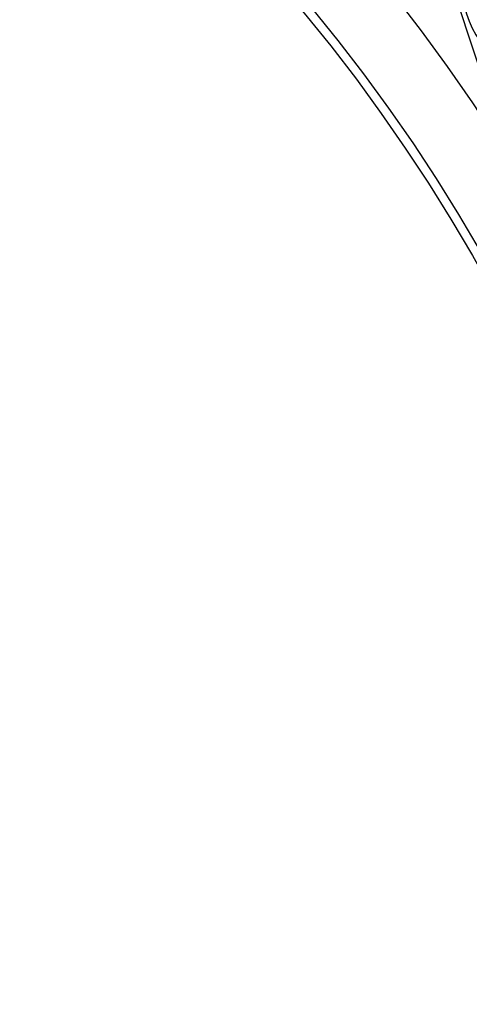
# Model space of a CAD drawing. Header units: inches. Extents: x 170 to 284, y 215 to 248.
# Tile 156 of 256: x 186.5348 to 186.5883, y 224.6601 to 224.7773. Entities that reach past the tile are written whole.
import ezdxf

# ---------------------------------------------------------------- set-up
doc = ezdxf.new("R2010")
doc.units = ezdxf.units.IN
doc.header["$LTSCALE"] = 0.25
doc.header["$MEASUREMENT"] = 0
doc.layers.add('ANNOTATIONS', color=1, linetype='Continuous')
doc.layers.add('RH BENCH MOUNT', color=7, linetype='Continuous')
doc.styles.add('ARIAL', font='arial.ttf', dxfattribs={"height": 0.09375})
doc.dimstyles.new('STANDARD$0', dxfattribs={"dimtxt": 0.09375, "dimasz": 0.09375, "dimexe": 0.03125, "dimexo": 0.046875, "dimgap": 0.09, "dimtad": 0, "dimtih": 1, "dimtoh": 1, "dimdec": 4, "dimzin": 0, "dimdsep": 46, "dimtxsty": 'ARIAL', "dimcen": 0.09, "dimadec": 0, "dimazin": 0, "dimtfac": 1, "dimtdec": 4, "dimtofl": 0, "dimtmove": 0, "dimatfit": 1, "dimfxl": 1, "dimtolj": 1, "dimtzin": 0, "dimarcsym": 0})
pattern_1 = [(45, (176.0482515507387, 218.320867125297), (-0.03026527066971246, 0.03026527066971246), [])]

# ---------------------------------------------------------------- blocks, each defined once
blk = doc.blocks.new('*D120')
at = {"layer": 'ANNOTATIONS', "color": 0, "lineweight": -2, "transparency": 16777216}
for p, q in [((185.9197219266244, 225.4792255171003), (185.9197219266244, 226.2131025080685)), ((187.1533699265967, 224.4696948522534), (187.1533699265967, 226.2131025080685)), ((186.0134719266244, 226.1818525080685), (186.226271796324, 226.1818525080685)), ((187.0596199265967, 226.1818525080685), (186.846820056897, 226.1818525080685))]:
    blk.add_line(p, q, dxfattribs=at)
at = {"layer": 'ANNOTATIONS', "color": 0, "transparency": 16777216}
for points in [[(186.0134719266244, 226.1974775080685), (186.0134719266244, 226.1662275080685), (185.9197219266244, 226.1818525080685)], [(187.0596199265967, 226.1974775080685), (187.0596199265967, 226.1662275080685), (187.1533699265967, 226.1818525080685)]]:
    blk.add_solid(points, dxfattribs=at)
at = {"layer": 'defpoints', "color": 0, "transparency": 16777216}
for p in [(187.1533699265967, 226.1818525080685), (185.9197219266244, 225.4323505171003), (187.1533699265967, 224.4228198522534)]:
    blk.add_point(p, dxfattribs=at)
at = {"layer": 'ANNOTATIONS', "color": 0, "transparency": 16777216, "insert": (186.5365459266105, 226.1818525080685), "char_height": 0.09375, "attachment_point": 5, "style": 'ARIAL'}
blk.add_mtext('\\A1;DIM "A"', dxfattribs=at)

msp = doc.modelspace()

# ---------------------------------------------------------------- hatches: boundary and pattern name
at = {"layer": 'RH BENCH MOUNT'}
h = msp.add_hatch(dxfattribs=at)
h.set_pattern_fill('ANSI31', color=256, scale=0.34241245, style=0)
h.set_pattern_definition(pattern_1)
edge = h.paths.add_edge_path(flags=0)
edge.add_line((186.4076545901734, 225.0520000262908), (186.0652421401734, 225.0520000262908))
edge.add_line((186.0652421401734, 225.0520000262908), (186.0652421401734, 225.0562801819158))
edge.add_line((186.0652421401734, 225.0562801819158), (186.4076545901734, 225.0562801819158))
edge.add_arc((186.4076545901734, 224.6453852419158), 0.4108949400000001, 269.9999999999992, 450, ccw=False)
edge.add_line((186.4076545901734, 224.2344903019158), (186.3348919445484, 224.2344903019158))
edge.add_line((186.3348919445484, 224.2344903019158), (186.3348919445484, 224.2387704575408))
edge.add_line((186.3348919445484, 224.2387704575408), (186.4076545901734, 224.2387704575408))
edge.add_arc((186.4076545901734, 224.6453852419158), 0.406614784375, 270, 450.0000000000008)
h = msp.add_hatch(dxfattribs=at)
h.set_pattern_fill('ANSI32', color=256, scale=0.34241245, angle=2.8e-322, style=0)
h.set_pattern_definition([(45, (176.0482515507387, 218.320867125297), (-0.09079581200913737, 0.09079581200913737), []), (45, (176.1087820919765, 218.320867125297), (-0.09079581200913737, 0.09079581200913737), [])])
edge = h.paths.add_edge_path(flags=0)
edge.add_arc((186.4076545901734, 224.6453852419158), 0.2182879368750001, 180, 540, ccw=False)
edge = h.paths.add_edge_path(flags=0)
edge.add_arc((186.4076545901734, 224.6453852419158), 0.2097276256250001, 180, 540, ccw=False)
h = msp.add_hatch(dxfattribs=at)
h.set_pattern_fill('ANSI31', color=256, scale=0.34241245, angle=2.8e-322, style=0)
h.set_pattern_definition(pattern_1)
edge = h.paths.add_edge_path(flags=0)
edge.add_arc((186.5959595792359, 224.8095885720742), 0.001712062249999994, 288.1322229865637, 310.3426432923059)
edge.add_line((186.5970678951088, 224.8082836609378), (186.5986306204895, 224.8064437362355))
edge.add_arc((186.5959595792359, 224.8095885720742), 0.004126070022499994, 288.1322229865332, 310.3426432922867, ccw=False)
edge.add_arc((186.5931889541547, 224.8180491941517), 0.01302879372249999, 239.6083903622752, 288.1322229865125, ccw=False)
edge.add_arc((186.5962436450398, 224.8223643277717), 0.01830194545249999, 198.1322229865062, 238.19359599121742, ccw=False)
edge.add_arc((186.5900283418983, 224.820328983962), 0.01176186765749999, 130.2730806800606, 198.1322229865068, ccw=False)
edge.add_arc((186.5932209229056, 224.8179515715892), 0.01566536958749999, 433.3892910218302, 493.5630227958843, ccw=False)
edge.add_arc((186.5907677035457, 224.8086089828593), 0.02532140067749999, 410.98647118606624, 434.1131563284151, ccw=False)
edge.add_arc((186.5965303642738, 224.8171977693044), 0.01504902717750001, 370.2879413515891, 407.4468726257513, ccw=False)
edge.add_arc((186.5843024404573, 224.8145986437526), 0.02754708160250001, 291.4407261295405, 371.0647967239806, ccw=False)
edge.add_arc((186.5986255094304, 224.7813129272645), 0.008748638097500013, 479.0908419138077, 626.0736552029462)
edge.add_arc((186.5991570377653, 224.7158754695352), 0.05672062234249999, 377.70285871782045, 451.14212272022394, ccw=False)
edge.add_arc((186.4490609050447, 224.6654619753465), 0.2150521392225, 361.5582505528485, 378.3382766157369, ccw=False)
edge.add_arc((186.635186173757, 224.6715385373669), 0.02884824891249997, 303.2910664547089, 359.5459797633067, ccw=False)
edge.add_arc((186.6686272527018, 224.6250930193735), 0.0284373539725, 488.2528168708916, 541.8512905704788)
edge.add_arc((186.6551243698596, 224.6250669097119), 0.01494630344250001, 183.423663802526, 238.6794151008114)
edge.add_arc((186.6578136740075, 224.6278572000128), 0.0187470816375, 236.0900975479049, 269.5718389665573)
edge.add_arc((186.6572010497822, 224.6225762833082), 0.0134739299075, 272.0097804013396, 310.4058687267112)
edge.add_arc((186.6618261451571, 224.6167046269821), 0.006011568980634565, 313.1147555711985, 333.8497966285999)
edge.add_arc((186.6502603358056, 224.6205556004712), 0.01816498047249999, 339.0314830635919, 378.1322229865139)
edge.add_arc((186.65712645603, 224.6228040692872), 0.01094007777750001, 378.1322229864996, 468.1322229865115)
edge.add_arc((186.6543025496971, 224.6314273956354), 0.001866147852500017, 468.1322229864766, 483.774469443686)
edge.add_line((186.6532651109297, 224.6329785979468), (186.6519231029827, 224.634985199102))
edge.add_arc((186.6543025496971, 224.6314273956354), 0.004280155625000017, 468.13222298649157, 483.7744694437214, ccw=False)
edge.add_arc((186.65712645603, 224.6228040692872), 0.01335408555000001, 378.1322229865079, 468.13222298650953, ccw=False)
edge.add_arc((186.6502603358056, 224.6205556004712), 0.020578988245, 338.7435812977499, 378.13222298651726, ccw=False)
edge.add_arc((186.6618261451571, 224.6167046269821), 0.008425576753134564, 312.7098901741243, 334.631933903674, ccw=False)
edge.add_arc((186.6572010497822, 224.6225762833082), 0.01588793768, 271.82252524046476, 310.60280367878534, ccw=False)
edge.add_arc((186.6578136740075, 224.6278572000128), 0.02116108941, 236.2367537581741, 269.7093947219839, ccw=False)
edge.add_arc((186.6551243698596, 224.6250669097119), 0.01736031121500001, 183.3124711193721, 238.498076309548, ccw=False)
edge.add_arc((186.6686272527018, 224.6250930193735), 0.030851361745, 128.0503802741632, 181.9117605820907, ccw=False)
edge.add_arc((186.635186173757, 224.6715385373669), 0.02643424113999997, 303.0739325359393, 359.4558360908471)
edge.add_arc((186.4490609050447, 224.6654619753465), 0.21263813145, 361.5698914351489, 378.3419125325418)
edge.add_arc((186.5991570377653, 224.7158754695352), 0.05430661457, 377.6888496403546, 451.2467578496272)
edge.add_arc((186.5986255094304, 224.7813129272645), 0.01116264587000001, 118.193261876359, 266.66131017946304, ccw=False)
edge.add_arc((186.5843024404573, 224.8145986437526), 0.02513307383, 291.1036231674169, 371.1028807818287)
edge.add_arc((186.5965303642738, 224.8171977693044), 0.01263501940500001, 370.2152702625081, 407.1149197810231)
edge.add_arc((186.5907677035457, 224.8086089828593), 0.022907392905, 411.1765293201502, 434.1519381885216)
edge.add_arc((186.5932209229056, 224.8179515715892), 0.01325136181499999, 433.3244634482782, 493.8674727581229)
edge.add_arc((186.5900283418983, 224.820328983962), 0.009347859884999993, 489.8547471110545, 558.132222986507)
edge.add_arc((186.5962436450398, 224.8223643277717), 0.01588793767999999, 198.1322229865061, 238.0844018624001)
edge.add_arc((186.5931889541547, 224.8180491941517), 0.01061478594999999, 239.7667243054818, 288.1322229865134)

# ---------------------------------------------------------------- linework, layer by layer
msp.add_line((186.5784328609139, 224.80523915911), (186.5928723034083, 224.7611456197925), dxfattribs=at)
for radius in [0.218287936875, 0.2097276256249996, 0.20865758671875]:
    msp.add_circle((186.4076545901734, 224.6453852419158), radius, dxfattribs=at)
for centre, radius, start, end in [((186.4076545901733, 224.6453852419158), 0.4141273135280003, 352.8366800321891, 90), ((186.4076545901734, 224.6453852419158), 0.406614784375, 3.124885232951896, 90), ((186.5986255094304, 224.7813129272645), 0.01116264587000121, 118.1932618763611, 266.6613101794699)]:
    msp.add_arc(centre, radius, start, end, dxfattribs=at)

# ---------------------------------------------------------------- dimensions: what is measured, and where the dimension line sits
at = {"layer": 'ANNOTATIONS'}
dim = msp.add_linear_dim(base=(187.1533699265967, 226.1818525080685), p1=(185.9197219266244, 225.4323505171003), p2=(187.1533699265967, 224.4228198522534), text='DIM "A"', dimstyle='STANDARD$0', dxfattribs=at)
dim.commit()
dim.dimension.update_dxf_attribs({"geometry": '*D120', "text_midpoint": (186.5365459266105, 226.1818525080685)})

doc.saveas('drawing.dxf')
